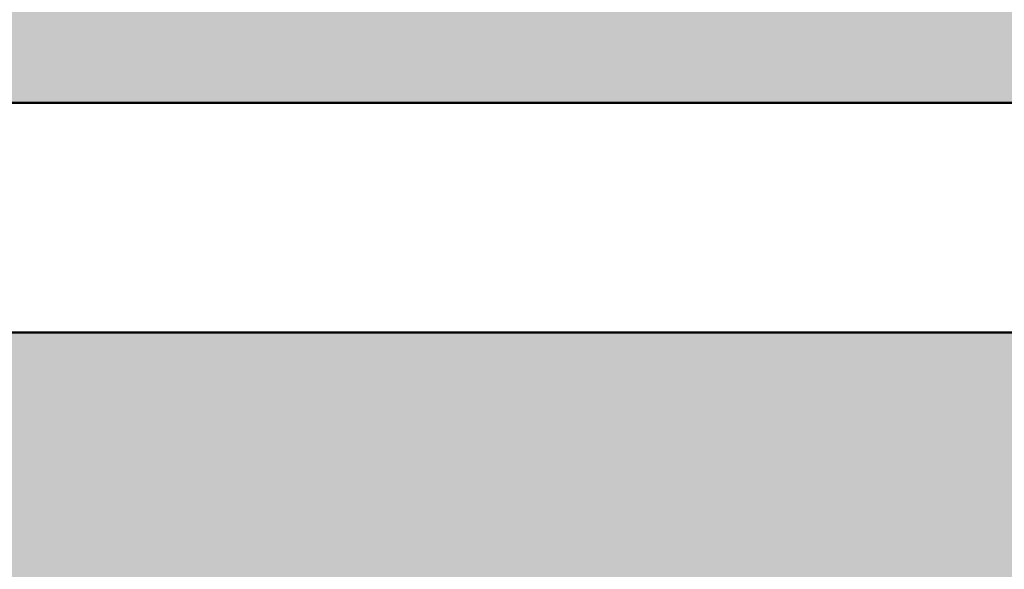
# Model space of a CAD drawing. Header units: metres. Extents: x 158874 to 185002, y -166493 to -154354.
# Tile 83 of 95: x 183228 to 183292, y -158446 to -158410. Entities that reach past the tile are written whole.
import ezdxf

# ---------------------------------------------------------------- set-up
doc = ezdxf.new("R2010")
doc.units = ezdxf.units.M
doc.layers.add('gruba50', color=7, linetype='Continuous', lineweight=50)
doc.layers.add('wymiarowanie9', color=1, linetype='Continuous', lineweight=9)

msp = doc.modelspace()

# ---------------------------------------------------------------- hatches: boundary and pattern name
at = {"layer": 'wymiarowanie9', "ltscale": 0.2, "true_color": 0x93278f, "transparency": 33554508}
h = msp.add_hatch(color=217, dxfattribs=at)
h.dxf.hatch_style = 1
h.paths.add_polyline_path([(183350.223, -158227.751), (183208.223, -158227.751), (183208.223, -158149.986), (183220.223, -158149.986), (183220.223, -158215.751), (183350.223, -158215.751), (183350.223, -158015.751), (183220.223, -158015.751), (183220.223, -158069.986), (183208.223, -158069.986), (183208.223, -158015.751), (183190.223, -158015.751), (183190.223, -158019.751), (183028.223, -158019.751), (183028.223, -158015.751), (182950.223, -158015.751), (182950.223, -158415.751), (183350.223, -158415.751), (183350.223, -158367.084), (183362.723, -158367.084, 0.039243), (183375.223, -158366.102), (183375.223, -158287.084), (183362.723, -158287.084), (183350.223, -158287.084)])
at = {"layer": 'wymiarowanie9', "ltscale": 0.2, "transparency": 33554508}
h = msp.add_hatch(color=3, dxfattribs=at)
h.dxf.hatch_style = 1
h.paths.add_polyline_path([(183350.223, -158430.751), (182922.223, -158430.751), (182922.223, -158415.751), (182842.223, -158415.751), (182842.223, -158430.751), (182770.223, -158430.751), (182770.223, -158449.694), (182774.223, -158449.694), (182774.223, -158662.694), (182770.223, -158662.694), (182770.223, -158704.902), (182774.223, -158704.902), (182774.223, -158917.902), (182770.223, -158917.902), (182770.223, -158945.751), (183350.223, -158945.751), (183350.223, -158754.751), (183350.223, -158674.751)])
h.paths.add_polyline_path([(183350.223, -158736.167), (183350.223, -158735.274), (183350.223, -158694.228), (183350.223, -158695.121)], flags=17)

# ---------------------------------------------------------------- linework, layer by layer
at = {"layer": 'gruba50', "color": 0, "ltscale": 0.2}
for p, q in [((182950.223, -158415.751), (183350.223, -158415.751)), ((182922.223, -158430.751), (183350.223, -158430.751))]:
    msp.add_line(p, q, dxfattribs=at)

doc.saveas('drawing.dxf')
